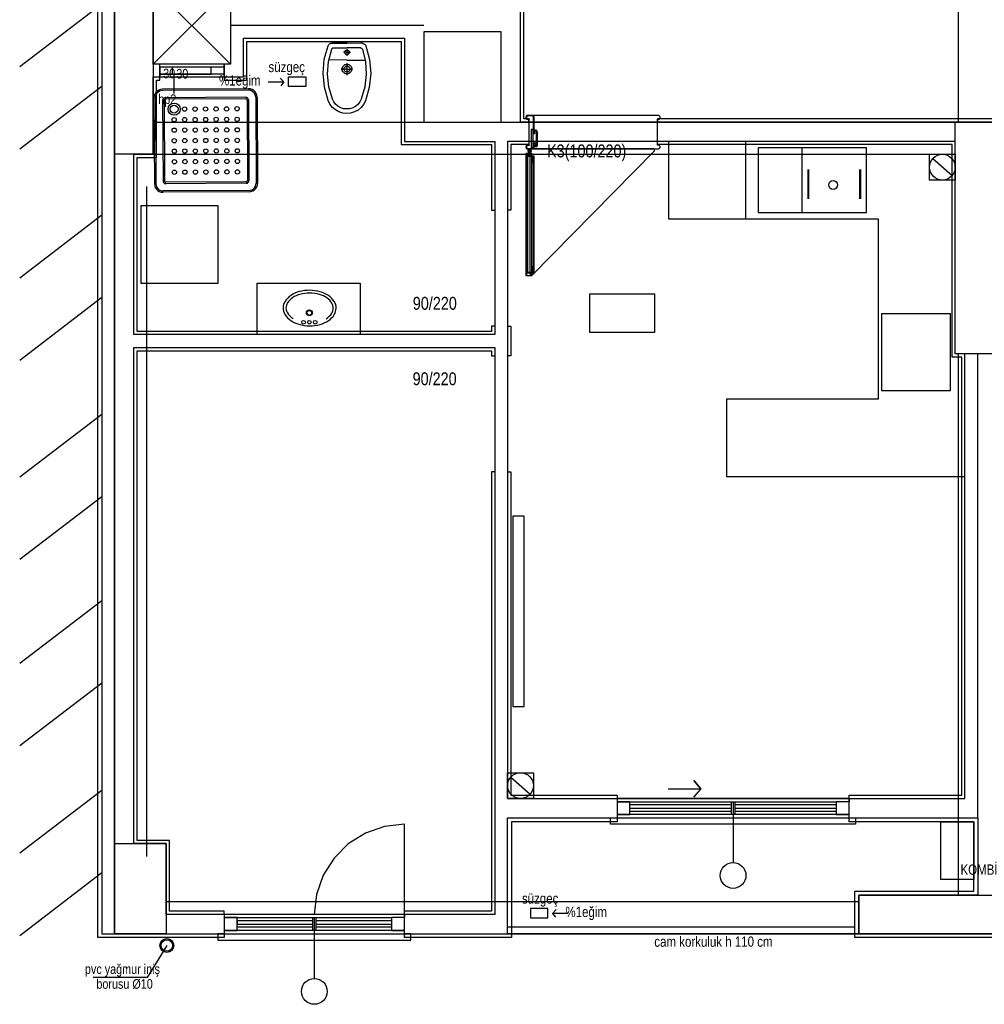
# Model space of a CAD drawing. Header units: centimetres. Extents: x 0 to 15445, y -30 to 2970.
# Tile 3 of 34: x 1281 to 1655, y 1161 to 1543. Entities that reach past the tile are written whole.
import ezdxf

# ---------------------------------------------------------------- set-up
doc = ezdxf.new("R2010")
doc.units = ezdxf.units.CM
doc.layers.add('ASN-MIMARI', color=8, linetype='CONTINUOUS')
doc.styles.get("Standard").update_dxf_attribs({"font": 'arial.ttf', "width": 0.8})

msp = doc.modelspace()

# ---------------------------------------------------------------- linework, layer by layer
at = {"layer": 'ASN-MIMARI'}
for p, q in [((1401.85, 1534.12), (1407.8, 1534.09)), ((1402.05, 1534.12), (1402.05, 1534.27)), ((1402.4, 1534.62), (1407.8, 1534.59)), ((1402.54, 1532.36), (1407.79, 1532.34)), ((1413.04, 1532.31), (1407.79, 1532.34)), ((1413.2, 1534.56), (1407.8, 1534.59)), ((1413.75, 1534.06), (1407.8, 1534.09)), ((1413.55, 1534.06), (1413.55, 1534.21)), ((1407.78, 1530.59), (1406.38, 1530.6)), ((1407.79, 1531.81), (1407.77, 1529.26)), ((1407.78, 1530.59), (1409.18, 1530.58)), ((1407.77, 1527.59), (1400.71, 1527.62)), ((1407.76, 1526.35), (1407.74, 1521.78)), ((1407.77, 1527.59), (1414.83, 1527.55)), ((1340.74, 1514.57), (1340.72, 1522.08)), ((1407.75, 1524.09), (1405.53, 1524.1)), ((1407.75, 1524.09), (1409.97, 1524.08)), ((1369.55, 1516.46), (1336.19, 1516.29)), ((1369.55, 1515.91), (1336.19, 1515.73)), ((1368.46, 1513.12), (1337.32, 1512.96)), ((1372.35, 1513.14), (1372.52, 1479.78)), ((1372.9, 1513.15), (1373.08, 1479.79)), ((1332.87, 1512.93), (1333.05, 1479.57)), ((1333.43, 1512.94), (1333.6, 1479.58)), ((1336.21, 1511.84), (1336.38, 1480.7)), ((1336.77, 1511.84), (1336.93, 1480.71)), ((1368.46, 1512.57), (1337.32, 1512.4)), ((1369.02, 1512.01), (1369.18, 1480.88)), ((1369.57, 1512.02), (1369.74, 1480.88)), ((1477.8, 1506.09), (1477.3, 1505.59)), ((1477.3, 1505.09), (1477.3, 1505.59)), ((1477.3, 1505.59), (1477.3, 1505.09)), ((1477.5, 1505.09), (1477.5, 1505.59)), ((1477.5, 1505.59), (1477.5, 1505.09)), ((1477.8, 1506.09), (1479.8, 1506.09)), ((1528.78, 1506.09), (1477.8, 1506.09)), ((1479.8, 1505.89), (1477.8, 1505.89)), ((1480.1, 1500.06), (1480.1, 1505.59)), ((1480.3, 1505.59), (1480.3, 1500.06)), ((1529.28, 1505.59), (1528.78, 1506.09)), ((1529.28, 1505.09), (1529.28, 1505.59)), ((1477.3, 1505.09), (1477.8, 1504.59)), ((1477.8, 1504.79), (1478.48, 1504.79)), ((1478.48, 1504.59), (1477.8, 1504.59)), ((1477.8, 1504.59), (1478.29, 1504.59)), ((1478.29, 1504.59), (1478.29, 1494.59)), ((1478.48, 1504.79), (1478.48, 1504.59)), ((1528.29, 1494.59), (1528.29, 1504.59)), ((1528.29, 1504.59), (1528.78, 1504.59)), ((1528.78, 1504.59), (1529.28, 1505.09)), ((1480.04, 1500.6), (1479.29, 1500.6)), ((1479.29, 1500.6), (1479.29, 1493.62)), ((1480.04, 1493.62), (1480.04, 1500.6)), ((1480.3, 1500.06), (1480.1, 1500.06)), ((1480.3, 1499), (1480.3, 1499.83)), ((1480.5, 1499), (1480.3, 1499)), ((1480.5, 1499.83), (1480.5, 1499)), ((1480.8, 1500.33), (1481.05, 1500.33)), ((1481.05, 1500.13), (1480.8, 1500.13)), ((1481.35, 1494.3), (1481.35, 1499.83)), ((1481.55, 1499.83), (1481.55, 1494.3)), ((1477.8, 1494.59), (1477.3, 1494.09)), ((1477.3, 1493.59), (1477.3, 1494.09)), ((1477.3, 1494.09), (1477.3, 1493.59)), ((1477.5, 1494.09), (1477.5, 1493.59)), ((1477.8, 1494.59), (1478.48, 1494.59)), ((1478.29, 1494.59), (1477.8, 1494.59)), ((1478.48, 1494.39), (1477.8, 1494.39)), ((1478.48, 1494.59), (1478.48, 1494.39)), ((1480.1, 1493.59), (1480.1, 1495.45)), ((1480.1, 1495.45), (1481.3, 1495.45)), ((1480.3, 1495.25), (1480.3, 1493.59)), ((1481.09, 1495.25), (1480.3, 1495.25)), ((1481.09, 1494.3), (1481.09, 1495.25)), ((1481.3, 1495.45), (1481.3, 1494.3)), ((1528.78, 1494.59), (1528.29, 1494.59)), ((1529.28, 1494.09), (1528.78, 1494.59)), ((1529.28, 1493.59), (1529.28, 1494.09)), ((1477.3, 1493.59), (1477.8, 1493.09)), ((1477.8, 1493.29), (1479.8, 1493.29)), ((1479.8, 1493.09), (1477.8, 1493.09)), ((1477.8, 1493.09), (1528.78, 1493.09)), ((1479.45, 1492.29), (1477.85, 1492.29)), ((1478.37, 1492.82), (1478.37, 1493.09)), ((1478.4, 1491.74), (1478.4, 1491.44)), ((1478.65, 1493.09), (1478.65, 1491.49)), ((1478.92, 1492.82), (1478.92, 1493.09)), ((1478.96, 1491.77), (1478.96, 1491.44)), ((1479.29, 1493.62), (1480.04, 1493.62)), ((1479.4, 1490.49), (1479.4, 1490.44)), ((1526.78, 1493.09), (1479.8, 1493.09)), ((1528.78, 1493.09), (1529.28, 1493.59)), ((1584.36, 1468.48), (1584.36, 1493.48)), ((1478.75, 1490.09), (1478.75, 1445.21)), ((1586.58, 1485.09), (1586.58, 1473.71)), ((1586.88, 1485.09), (1586.88, 1473.71)), ((1606.83, 1473.71), (1606.83, 1485.09)), ((1607.13, 1473.71), (1607.13, 1485.09)), ((1368.63, 1480.32), (1337.49, 1480.15)), ((1368.63, 1479.76), (1337.5, 1479.6)), ((1369.76, 1476.99), (1336.4, 1476.81)), ((1369.76, 1476.43), (1336.4, 1476.26)), ((1479.4, 1444.81), (1479.4, 1444.86)), ((1337.87, 1183.98), (1330.23, 1171.56)), ((1330.23, 1171.56), (1309.29, 1171.56))]:
    msp.add_line(p, q, dxfattribs=at)
for points in [[(1360.1, 1188.53), (1360.1, 1187.03), (1311.1, 1187.03), (1311.1, 1895.03), (1360.1, 1895.03), (1360.1, 1893.53)], [(1317.6, 1893.53), (1312.6, 1893.53), (1312.6, 1188.53), (1317.6, 1188.53), (1317.6, 1893.53)], [(1317.6, 1893.53), (1317.6, 1188.53), (1992.6, 1188.53), (1992.6, 1233.53), (2317.6, 1233.53), (2317.6, 1188.53), (2985.1, 1188.53), (2985.1, 1893.53), (1317.6, 1893.53)], [(1317.6, 1491.03), (1317.6, 1591.03), (1332.6, 1591.03), (1332.6, 1491.03), (1317.6, 1491.03)], [(2827.6, 1578.53), (2827.6, 1503.53), (2240.13, 1503.53), (2240.1, 1488.53), (2335.6, 1488.53), (2335.6, 1366.03), (2167.6, 1366.03), (2167.6, 1253.53), (2167.6, 1253.53), (2167.6, 1241.03), (2092.6, 1241.03), (2092.6, 1503.53), (1475.1, 1503.53), (1475.1, 1578.53), (2827.6, 1578.53)], [(1478.29, 1503.53), (1478.29, 1504.78), (1476.35, 1504.78), (1476.35, 1577.28), (1478.29, 1577.28), (1478.29, 1578.53)], [(1645.1, 1503.53), (1645.1, 1578.53)], [(1362.6, 1556.03), (1362.6, 1526.03), (1332.6, 1526.03), (1332.6, 1556.03), (1362.6, 1556.03), (1332.6, 1526.03), (1332.6, 1556.03), (1362.6, 1526.03)], [(1312.6, 1549.3), (1280.76, 1524.94)], [(1437.6, 1541.03), (1362.6, 1541.03)], [(1430.1, 1536.03), (1430.1, 1496.03), (1465.1, 1496.03), (1465.1, 1421.03), (1325.1, 1421.03), (1325.1, 1491.03), (1332.6, 1491.03), (1332.6, 1521.03), (1367.6, 1521.03), (1367.6, 1536.03), (1430.1, 1536.03)], [(1467.6, 1503.53), (1467.6, 1538.53), (1437.6, 1538.53), (1437.6, 1503.53), (1467.6, 1503.53)], [(1360.11, 1521.08), (1360.11, 1519.78), (1368.85, 1519.78), (1368.85, 1534.78), (1428.85, 1534.78), (1428.85, 1494.78), (1463.85, 1494.78), (1463.85, 1469.34), (1465.1, 1469.34)], [(1400.46, 1511.83), (1398.99, 1517.07), (1398.49, 1522.49), (1398.98, 1527.91), (1400.44, 1533.15)], [(1400.44, 1533.15), (1400.57, 1533.42), (1400.76, 1533.66), (1400.99, 1533.85), (1401.26, 1534), (1401.55, 1534.09), (1401.85, 1534.12)], [(1401.83, 1531.86), (1401.9, 1532), (1401.99, 1532.13), (1402.11, 1532.23), (1402.24, 1532.3), (1402.39, 1532.35), (1402.54, 1532.36)], [(1402.05, 1534.27), (1402.06, 1534.35), (1402.09, 1534.42), (1402.13, 1534.49), (1402.18, 1534.54), (1402.25, 1534.58), (1402.32, 1534.61), (1402.4, 1534.62)], [(1413.04, 1532.31), (1413.19, 1532.29), (1413.34, 1532.25), (1413.47, 1532.17), (1413.59, 1532.07), (1413.68, 1531.94), (1413.74, 1531.8)], [(1413.2, 1534.56), (1413.28, 1534.55), (1413.35, 1534.53), (1413.42, 1534.48), (1413.47, 1534.43), (1413.52, 1534.36), (1413.54, 1534.29), (1413.55, 1534.21)], [(1413.75, 1534.06), (1414.05, 1534.03), (1414.34, 1533.93), (1414.6, 1533.79), (1414.83, 1533.59), (1415.02, 1533.35), (1415.15, 1533.08)], [(1415.15, 1533.08), (1416.56, 1527.82), (1416.99, 1522.39), (1416.44, 1516.98), (1414.91, 1511.75)], [(1402.09, 1512.45), (1400.74, 1517.21), (1400.24, 1522.13), (1400.61, 1527.07), (1401.83, 1531.86)], [(1407.78, 1529.71), (1407.59, 1529.73), (1407.42, 1529.79), (1407.26, 1529.88), (1407.13, 1530.01), (1407.02, 1530.15), (1406.95, 1530.32), (1406.91, 1530.5), (1406.91, 1530.68), (1406.95, 1530.86), (1407.03, 1531.03), (1407.13, 1531.18), (1407.27, 1531.3), (1407.43, 1531.39), (1407.6, 1531.44), (1407.79, 1531.46)], [(1407.79, 1531.46), (1407.97, 1531.44), (1408.14, 1531.39), (1408.3, 1531.29), (1408.43, 1531.17), (1408.54, 1531.02), (1408.61, 1530.85), (1408.65, 1530.68), (1408.65, 1530.49), (1408.61, 1530.31), (1408.54, 1530.15), (1408.43, 1530), (1408.29, 1529.88), (1408.13, 1529.79), (1407.96, 1529.73), (1407.78, 1529.71)], [(1413.74, 1531.8), (1414.92, 1527), (1415.23, 1522.06), (1414.68, 1517.14), (1413.28, 1512.39)], [(1360.11, 1521.06), (1360.11, 1521.06), (1360.1, 1526.06), (1360.1, 1524.86), (1335.1, 1524.81), (1335.12, 1521), (1360.11, 1521.06)], [(1335.1, 1526), (1360.1, 1526.06), (1360.11, 1521.08), (1335.11, 1521), (1335.1, 1526)], [(1335.11, 1522.08), (1340.11, 1522.09), (1340.1, 1524.82)], [(1360.11, 1522.08), (1355.11, 1522.07), (1355.1, 1524.85)], [(1407.74, 1522.21), (1407.35, 1522.26), (1406.98, 1522.38), (1406.64, 1522.58), (1406.35, 1522.84), (1406.12, 1523.16), (1405.96, 1523.52), (1405.88, 1523.9), (1405.88, 1524.29), (1405.97, 1524.68), (1406.13, 1525.03), (1406.36, 1525.35), (1406.65, 1525.61), (1406.99, 1525.81), (1407.37, 1525.92), (1407.76, 1525.96)], [(1407.74, 1522.94), (1407.5, 1522.96), (1407.28, 1523.04), (1407.07, 1523.16), (1406.89, 1523.32), (1406.75, 1523.52), (1406.65, 1523.74), (1406.6, 1523.97), (1406.61, 1524.21), (1406.66, 1524.45), (1406.76, 1524.67), (1406.9, 1524.86), (1407.08, 1525.02), (1407.29, 1525.14), (1407.51, 1525.21), (1407.75, 1525.24)], [(1407.76, 1525.96), (1408.15, 1525.92), (1408.52, 1525.8), (1408.86, 1525.6), (1409.15, 1525.34), (1409.38, 1525.02), (1409.53, 1524.66), (1409.61, 1524.27), (1409.61, 1523.88), (1409.53, 1523.5), (1409.37, 1523.14), (1409.14, 1522.83), (1408.84, 1522.57), (1408.5, 1522.37), (1408.13, 1522.25), (1407.74, 1522.21)], [(1407.75, 1525.24), (1407.99, 1525.21), (1408.22, 1525.14), (1408.43, 1525.02), (1408.61, 1524.85), (1408.75, 1524.66), (1408.84, 1524.44), (1408.89, 1524.2), (1408.89, 1523.96), (1408.84, 1523.73), (1408.74, 1523.51), (1408.6, 1523.31), (1408.42, 1523.15), (1408.21, 1523.04), (1407.98, 1522.96), (1407.74, 1522.94)], [(1465.1, 1424.34), (1463.85, 1424.34), (1463.85, 1422.28), (1326.35, 1422.28), (1326.35, 1489.78), (1333.85, 1489.78), (1333.85, 1519.78), (1335.11, 1519.78), (1335.11, 1521.03)], [(1355.11, 1522.07), (1335.11, 1522.08)], [(1335.11, 1522.03), (1335.11, 1522.03)], [(1340.11, 1522.04), (1355.11, 1522.07)], [(1385.04, 1521.07), (1391.75, 1521.07), (1391.75, 1517.38), (1385.04, 1517.38), (1385.04, 1521.07)], [(1312.6, 1517.34), (1280.76, 1492.98)], [(1377.21, 1519.11), (1383.29, 1519.11), (1381.88, 1520.6), (1383.29, 1519.11), (1382.08, 1517.64)], [(1336.19, 1516.29), (1335.45, 1516.2), (1334.74, 1515.95), (1334.11, 1515.55), (1333.59, 1515.02), (1333.19, 1514.38), (1332.95, 1513.68), (1332.87, 1512.93)], [(1336.19, 1515.73), (1335.58, 1515.66), (1334.99, 1515.45), (1334.46, 1515.11), (1334.03, 1514.67), (1333.7, 1514.14), (1333.49, 1513.55), (1333.43, 1512.94)], [(1369.57, 1512.02), (1369.54, 1512.26), (1369.46, 1512.5), (1369.33, 1512.71), (1369.15, 1512.88), (1368.94, 1513.01), (1368.7, 1513.09), (1368.46, 1513.12)], [(1372.9, 1513.15), (1372.82, 1513.89), (1372.57, 1514.59), (1372.16, 1515.22), (1371.63, 1515.75), (1371, 1516.14), (1370.29, 1516.38), (1369.55, 1516.46)], [(1372.35, 1513.14), (1372.27, 1513.76), (1372.07, 1514.35), (1371.73, 1514.87), (1371.29, 1515.31), (1370.76, 1515.64), (1370.17, 1515.84), (1369.55, 1515.91)], [(1337.32, 1512.96), (1337.07, 1512.93), (1336.84, 1512.84), (1336.63, 1512.71), (1336.45, 1512.53), (1336.32, 1512.32), (1336.24, 1512.09), (1336.21, 1511.84)], [(1337.32, 1512.4), (1337.2, 1512.39), (1337.08, 1512.34), (1336.98, 1512.28), (1336.89, 1512.19), (1336.82, 1512.08), (1336.78, 1511.97), (1336.77, 1511.84)], [(1369.02, 1512.01), (1369, 1512.14), (1368.96, 1512.25), (1368.89, 1512.36), (1368.81, 1512.45), (1368.7, 1512.51), (1368.58, 1512.55), (1368.46, 1512.57)], [(1407.66, 1506.84), (1406.12, 1507), (1404.64, 1507.47), (1403.29, 1508.22), (1402.11, 1509.22), (1401.15, 1510.44), (1400.46, 1511.83)], [(1407.67, 1508.59), (1406.48, 1508.71), (1405.33, 1509.08), (1404.28, 1509.66), (1403.37, 1510.43), (1402.63, 1511.38), (1402.09, 1512.45)], [(1414.91, 1511.75), (1414.21, 1510.38), (1413.24, 1509.17), (1412.05, 1508.17), (1410.69, 1507.44), (1409.2, 1506.99), (1407.66, 1506.84)], [(1413.28, 1512.39), (1412.74, 1511.33), (1411.99, 1510.39), (1411.07, 1509.62), (1410.01, 1509.05), (1408.86, 1508.7), (1407.67, 1508.59)], [(1477.8, 1506.09), (1477.69, 1506.08), (1477.58, 1506.04), (1477.48, 1505.98), (1477.41, 1505.9), (1477.35, 1505.81), (1477.31, 1505.7), (1477.3, 1505.59)], [(1477.8, 1505.89), (1477.73, 1505.88), (1477.67, 1505.86), (1477.61, 1505.82), (1477.56, 1505.78), (1477.53, 1505.72), (1477.5, 1505.66), (1477.5, 1505.59)], [(1480.3, 1505.59), (1480.28, 1505.7), (1480.25, 1505.81), (1480.19, 1505.9), (1480.11, 1505.98), (1480.01, 1506.04), (1479.91, 1506.08), (1479.8, 1506.09)], [(1480.1, 1505.59), (1480.09, 1505.66), (1480.07, 1505.72), (1480.03, 1505.78), (1479.98, 1505.82), (1479.93, 1505.86), (1479.86, 1505.88), (1479.8, 1505.89)], [(1332.6, 1503.53), (1643.85, 1503.53)], [(1477.3, 1505.09), (1477.31, 1504.98), (1477.35, 1504.87), (1477.41, 1504.78), (1477.48, 1504.7), (1477.58, 1504.64), (1477.69, 1504.6), (1477.8, 1504.59)], [(1477.5, 1505.09), (1477.5, 1505.02), (1477.53, 1504.96), (1477.56, 1504.9), (1477.61, 1504.85), (1477.67, 1504.82), (1477.73, 1504.8), (1477.8, 1504.79)], [(1810.1, 1503.53), (1810.1, 1504.78), (1528.29, 1504.78), (1528.29, 1503.53)], [(1643.85, 1413.53), (1643.85, 1503.53), (1658.85, 1503.53), (1658.85, 1413.53), (1643.85, 1413.53)], [(1480.8, 1500.33), (1480.69, 1500.32), (1480.58, 1500.28), (1480.48, 1500.22), (1480.41, 1500.14), (1480.35, 1500.05), (1480.31, 1499.94), (1480.3, 1499.83)], [(1480.8, 1500.13), (1480.73, 1500.12), (1480.67, 1500.1), (1480.61, 1500.07), (1480.56, 1500.02), (1480.53, 1499.96), (1480.5, 1499.9), (1480.5, 1499.83)], [(1481.55, 1499.83), (1481.53, 1499.94), (1481.5, 1500.05), (1481.44, 1500.14), (1481.36, 1500.22), (1481.26, 1500.28), (1481.16, 1500.32), (1481.05, 1500.33)], [(1481.35, 1499.83), (1481.34, 1499.9), (1481.32, 1499.96), (1481.28, 1500.02), (1481.23, 1500.07), (1481.18, 1500.1), (1481.11, 1500.12), (1481.05, 1500.13)], [(1647.6, 1241.03), (1647.6, 1413.53), (1643.85, 1413.53), (1643.85, 1496.03), (1470.1, 1496.03), (1470.1, 1241.03), (1647.6, 1241.03)], [(1478.29, 1496.03), (1478.29, 1494.78), (1471.35, 1494.78), (1471.35, 1469.34), (1470.1, 1469.34)], [(1477.8, 1494.59), (1477.69, 1494.58), (1477.58, 1494.54), (1477.48, 1494.48), (1477.41, 1494.4), (1477.35, 1494.31), (1477.31, 1494.2), (1477.3, 1494.09)], [(1477.8, 1494.39), (1477.73, 1494.38), (1477.67, 1494.36), (1477.61, 1494.32), (1477.56, 1494.28), (1477.53, 1494.22), (1477.5, 1494.16), (1477.5, 1494.09)], [(1481.04, 1494.25), (1481.31, 1494.03), (1481.51, 1493.99), (1481.04, 1493.99), (1480.35, 1493.99), (1480.35, 1495.18), (1481.04, 1495.18), (1481.04, 1494.25)], [(1480.94, 1494.29), (1480.45, 1494.35), (1480.45, 1494.09), (1481.01, 1494.09), (1480.95, 1494.22), (1480.94, 1494.25), (1480.94, 1494.29)], [(1481.09, 1494.3), (1481.1, 1494.26), (1481.11, 1494.21), (1481.14, 1494.17), (1481.17, 1494.13), (1481.21, 1494.11), (1481.25, 1494.09), (1481.3, 1494.08), (1481.34, 1494.08), (1481.39, 1494.09), (1481.43, 1494.11), (1481.47, 1494.13), (1481.5, 1494.17), (1481.53, 1494.21), (1481.54, 1494.26), (1481.55, 1494.3)], [(1481.3, 1494.3), (1481.3, 1494.3), (1481.3, 1494.29), (1481.3, 1494.29), (1481.3, 1494.28), (1481.31, 1494.28), (1481.31, 1494.28), (1481.32, 1494.28), (1481.32, 1494.28), (1481.33, 1494.28), (1481.33, 1494.28), (1481.34, 1494.28), (1481.34, 1494.29), (1481.34, 1494.29), (1481.35, 1494.3), (1481.35, 1494.3)], [(1602.6, 1241.03), (1602.6, 1242.28), (1646.35, 1242.28), (1646.35, 1412.28), (1642.6, 1412.28), (1642.6, 1494.78), (1528.29, 1494.78), (1528.29, 1496.03)], [(1532.6, 1496.03), (1532.6, 1466.03), (1562.6, 1466.03), (1562.6, 1496.03)], [(1532.6, 1496.03), (1532.6, 1466.03), (1613.85, 1466.03), (1613.85, 1396.03), (1555.1, 1396.03), (1555.1, 1366.03), (1647.6, 1366.03), (1647.6, 1413.53)], [(1643.85, 1496.03), (1557.6, 1496.03)], [(1332.6, 1491.03), (1643.85, 1491.03)], [(1477.35, 1443.96), (1479.3, 1443.96), (1479.3, 1444.81), (1479.4, 1444.81), (1479.4, 1443.86), (1477.25, 1443.86), (1477.25, 1491.44), (1479.4, 1491.44), (1479.4, 1490.49), (1479.3, 1490.49), (1479.3, 1491.34), (1477.35, 1491.34), (1477.35, 1443.96)], [(1477.3, 1493.59), (1477.31, 1493.48), (1477.35, 1493.37), (1477.41, 1493.28), (1477.48, 1493.2), (1477.58, 1493.14), (1477.69, 1493.1), (1477.8, 1493.09)], [(1477.6, 1490.09), (1477.6, 1487.79), (1477.4, 1487.79), (1477.4, 1490.29), (1480.1, 1490.29), (1480.1, 1487.79), (1479.9, 1487.79), (1479.9, 1490.09), (1477.6, 1490.09)], [(1479.05, 1491.34), (1479.05, 1490.39), (1477.45, 1490.39), (1477.45, 1491.34)], [(1477.5, 1493.59), (1477.5, 1493.52), (1477.53, 1493.46), (1477.56, 1493.4), (1477.61, 1493.35), (1477.67, 1493.32), (1477.73, 1493.3), (1477.8, 1493.29)], [(1479.15, 1444.11), (1479.15, 1444.96), (1480.15, 1444.96), (1480.15, 1490.34), (1479.15, 1490.34), (1479.15, 1491.19), (1479.25, 1491.19), (1479.25, 1490.44), (1480.25, 1490.44), (1480.25, 1444.86), (1479.25, 1444.86), (1479.25, 1444.11), (1479.15, 1444.11)], [(1479.4, 1443.86), (1527.08, 1492.29), (1527.08, 1493.09)], [(1479.8, 1493.09), (1479.91, 1493.1), (1480.01, 1493.14), (1480.11, 1493.2), (1480.19, 1493.28), (1480.25, 1493.37), (1480.28, 1493.48), (1480.3, 1493.59)], [(1479.8, 1493.29), (1479.86, 1493.3), (1479.93, 1493.32), (1479.98, 1493.35), (1480.03, 1493.4), (1480.07, 1493.46), (1480.09, 1493.52), (1480.1, 1493.59)], [(1609.36, 1493.48), (1567.36, 1493.48), (1567.36, 1468.48), (1609.36, 1468.48), (1609.36, 1493.48)], [(1643.85, 1491.03), (1643.85, 1481.03), (1633.85, 1481.03), (1633.85, 1491.03), (1643.85, 1491.03)], [(1477.4, 1447.56), (1477.65, 1447.56), (1477.65, 1445.26), (1478, 1445.26), (1478, 1490.04), (1477.65, 1490.04), (1477.65, 1487.74), (1477.4, 1487.74), (1477.4, 1447.56)], [(1479.85, 1447.56), (1479.85, 1445.26), (1479.5, 1445.26), (1479.5, 1490.04), (1479.85, 1490.04), (1479.85, 1487.74), (1480.1, 1487.74), (1480.1, 1447.56), (1479.85, 1447.56)], [(1635.1, 1489.33), (1642.61, 1482.73)], [(1333.05, 1479.57), (1333.14, 1478.83), (1333.39, 1478.13), (1333.79, 1477.5), (1334.32, 1476.97), (1334.95, 1476.58), (1335.66, 1476.34), (1336.4, 1476.26)], [(1333.6, 1479.58), (1333.68, 1478.96), (1333.89, 1478.37), (1334.22, 1477.85), (1334.66, 1477.41), (1335.19, 1477.08), (1335.78, 1476.88), (1336.4, 1476.81)], [(1336.38, 1480.7), (1336.41, 1480.46), (1336.49, 1480.22), (1336.63, 1480.01), (1336.8, 1479.84), (1337.01, 1479.7), (1337.25, 1479.62), (1337.5, 1479.6)], [(1336.93, 1480.71), (1336.95, 1480.58), (1336.99, 1480.47), (1337.06, 1480.36), (1337.15, 1480.27), (1337.25, 1480.21), (1337.37, 1480.17), (1337.49, 1480.15)], [(1368.63, 1480.32), (1368.75, 1480.33), (1368.87, 1480.37), (1368.98, 1480.44), (1369.06, 1480.53), (1369.13, 1480.64), (1369.17, 1480.75), (1369.18, 1480.88)], [(1368.63, 1479.76), (1368.88, 1479.79), (1369.11, 1479.87), (1369.32, 1480.01), (1369.5, 1480.19), (1369.63, 1480.4), (1369.71, 1480.63), (1369.74, 1480.88)], [(1369.76, 1476.43), (1370.5, 1476.52), (1371.21, 1476.77), (1371.84, 1477.17), (1372.36, 1477.7), (1372.76, 1478.34), (1373, 1479.04), (1373.08, 1479.79)], [(1369.76, 1476.99), (1370.38, 1477.06), (1370.96, 1477.27), (1371.49, 1477.6), (1371.93, 1478.05), (1372.26, 1478.58), (1372.46, 1479.16), (1372.52, 1479.78)], [(1317.6, 1218.53), (1317.6, 1478.53)], [(1330.1, 1218.53), (1330.1, 1478.53)], [(1327.79, 1471.04), (1327.79, 1441.04), (1357.79, 1441.04), (1357.79, 1471.04), (1327.79, 1471.04)], [(1312.6, 1467.36), (1280.76, 1443)], [(1477.4, 1445.01), (1477.4, 1447.51), (1477.6, 1447.51), (1477.6, 1445.21), (1479.9, 1445.21), (1479.9, 1447.51), (1480.1, 1447.51), (1480.1, 1445.01), (1477.4, 1445.01)], [(1479.05, 1443.96), (1479.05, 1444.91), (1477.45, 1444.91), (1477.45, 1443.96)], [(1372.87, 1421.03), (1372.87, 1441.03), (1412.87, 1441.03), (1412.87, 1421.03)], [(1389.24, 1437.71), (1388.4, 1437.45), (1387.59, 1437.12), (1386.8, 1436.73), (1386.05, 1436.27)], [(1389.52, 1436.66), (1388.77, 1436.42), (1388.04, 1436.12), (1387.33, 1435.77), (1386.65, 1435.36)], [(1393.33, 1438.24), (1392.3, 1438.21), (1391.27, 1438.12), (1390.25, 1437.95), (1389.24, 1437.71)], [(1393.32, 1437.15), (1392.36, 1437.12), (1391.41, 1437.03), (1390.46, 1436.88), (1389.52, 1436.66)], [(1397.12, 1436.6), (1396.18, 1436.84), (1395.24, 1437), (1394.28, 1437.11), (1393.32, 1437.15)], [(1397.42, 1437.66), (1396.41, 1437.91), (1395.39, 1438.09), (1394.36, 1438.2), (1393.33, 1438.24)], [(1400.58, 1436.17), (1399.84, 1436.64), (1399.06, 1437.04), (1398.25, 1437.38), (1397.42, 1437.66)], [(1502.05, 1421.86), (1502.05, 1436.86), (1527.05, 1436.86), (1527.05, 1421.86), (1502.05, 1421.86)], [(1312.6, 1435.4), (1280.76, 1411.04)], [(1383.73, 1433.9), (1383.42, 1433.32), (1383.19, 1432.71), (1383.05, 1432.07), (1383, 1431.42)], [(1386.05, 1436.27), (1385.38, 1435.78), (1384.76, 1435.21), (1384.21, 1434.58), (1383.73, 1433.9)], [(1384.65, 1433.31), (1384.42, 1432.87), (1384.24, 1432.4), (1384.14, 1431.91), (1384.1, 1431.41)], [(1386.65, 1435.36), (1386.07, 1434.93), (1385.54, 1434.44), (1385.07, 1433.9), (1384.65, 1433.31)], [(1399.97, 1435.27), (1399.3, 1435.69), (1398.6, 1436.05), (1397.87, 1436.36), (1397.12, 1436.6)], [(1401.94, 1433.19), (1401.53, 1433.79), (1401.07, 1434.34), (1400.54, 1434.83), (1399.97, 1435.27)], [(1402.87, 1433.76), (1402.4, 1434.45), (1401.86, 1435.09), (1401.25, 1435.67), (1400.58, 1436.17)], [(1402.47, 1431.29), (1402.44, 1431.79), (1402.34, 1432.28), (1402.17, 1432.75), (1401.94, 1433.19)], [(1403.56, 1431.28), (1403.52, 1431.93), (1403.39, 1432.57), (1403.17, 1433.18), (1402.87, 1433.76)], [(1383, 1431.42), (1383.04, 1430.77), (1383.17, 1430.13), (1383.39, 1429.52), (1383.69, 1428.94)], [(1384.1, 1431.41), (1384.13, 1430.91), (1384.23, 1430.42), (1384.4, 1429.95), (1384.63, 1429.51)], [(1384.63, 1429.51), (1385.08, 1428.86), (1385.6, 1428.26), (1386.19, 1427.73), (1386.84, 1427.28)], [(1399.67, 1427.19), (1400.32, 1427.63), (1400.92, 1428.15), (1401.45, 1428.74), (1401.91, 1429.39)], [(1401.91, 1429.39), (1402.15, 1429.83), (1402.32, 1430.3), (1402.43, 1430.79), (1402.47, 1431.29)], [(1402.84, 1428.81), (1403.15, 1429.38), (1403.37, 1429.99), (1403.51, 1430.63), (1403.56, 1431.28)], [(1641.91, 1429.21), (1641.91, 1399.21), (1615.27, 1399.21), (1615.27, 1429.21), (1641.91, 1429.21)], [(1383.69, 1428.94), (1384.16, 1428.25), (1384.71, 1427.61), (1385.32, 1427.04), (1385.98, 1426.53)], [(1385.98, 1426.53), (1386.73, 1426.06), (1387.51, 1425.66), (1388.32, 1425.32), (1389.15, 1425.05)], [(1397.33, 1424.99), (1398.17, 1425.25), (1398.98, 1425.58), (1399.77, 1425.97), (1400.52, 1426.43)], [(1400.52, 1426.43), (1401.19, 1426.93), (1401.81, 1427.49), (1402.36, 1428.12), (1402.84, 1428.81)], [(1389.15, 1425.05), (1390.15, 1424.8), (1391.17, 1424.61), (1392.2, 1424.5), (1393.24, 1424.46)], [(1393.24, 1424.46), (1394.27, 1424.49), (1395.3, 1424.59), (1396.32, 1424.75), (1397.33, 1424.99)], [(1470.1, 1424.33), (1471.35, 1424.33), (1471.35, 1412.76), (1470.1, 1412.76)], [(1465.1, 1416.03), (1465.1, 1196.03), (1337.6, 1196.03), (1337.6, 1223.53), (1325.1, 1223.53), (1325.1, 1416.03), (1465.1, 1416.03)], [(1360.1, 1196.03), (1360.1, 1197.28), (1338.85, 1197.28), (1338.85, 1224.78), (1326.35, 1224.78), (1326.35, 1414.78), (1463.85, 1414.78), (1463.85, 1412.75), (1465.1, 1412.75)], [(1645.1, 1203.59), (1645.1, 1413.53)], [(1652.6, 1233.53), (1652.6, 1413.53)], [(1312.6, 1390.08), (1280.76, 1365.72)], [(1465.1, 1367.75), (1463.85, 1367.74), (1463.85, 1197.28), (1430.1, 1197.28)], [(1470.1, 1367.76), (1471.35, 1367.76), (1471.35, 1242.28), (1512.6, 1242.28), (1512.6, 1241.03)], [(1312.6, 1358.12), (1280.76, 1333.76)], [(1476.51, 1350.56), (1472.14, 1350.56), (1472.14, 1276.66), (1476.51, 1276.66), (1476.51, 1350.56)], [(1312.6, 1317.77), (1280.76, 1293.41)], [(1312.6, 1285.82), (1280.76, 1261.45)], [(1480.1, 1251.03), (1480.1, 1241.03), (1470.1, 1241.03), (1470.1, 1251.03), (1480.1, 1251.03)], [(1471.35, 1249.33), (1478.86, 1242.73)], [(1532.39, 1244.73), (1545.11, 1244.73), (1542.36, 1247.95), (1545.11, 1244.73), (1542.29, 1241.57)], [(1312.6, 1244.11), (1280.76, 1219.75)], [(1602.6, 1241.03), (1512.6, 1241.03), (1512.6, 1233.53), (1602.6, 1233.53), (1602.6, 1241.03), (1602.6, 1239.78), (1597.6, 1239.78), (1597.6, 1234.78), (1602.6, 1234.78), (1512.6, 1234.78), (1517.6, 1234.78), (1517.6, 1239.78), (1512.6, 1239.78), (1597.6, 1239.78), (1597.6, 1238.53), (1558.23, 1238.53)], [(1556.98, 1238.53), (1517.6, 1238.53)], [(1558.23, 1239.78), (1558.23, 1234.78), (1556.98, 1234.78), (1556.98, 1239.78), (1558.23, 1239.78)], [(1557.6, 1239.78), (1557.6, 1216.16)], [(1517.6, 1237.28), (1556.98, 1237.28)], [(1556.98, 1236.03), (1517.6, 1236.03)], [(1558.23, 1237.28), (1597.6, 1237.28), (1597.6, 1236.03), (1558.23, 1236.03)], [(1430.1, 1231.03), (1422.31, 1230.15), (1414.92, 1227.56), (1408.28, 1223.39), (1402.74, 1217.85), (1398.57, 1211.22), (1395.98, 1203.82), (1395.1, 1196.03)], [(1512.6, 1233.53), (1512.6, 1232.03), (1471.6, 1232.03), (1471.6, 1187.03), (1430.1, 1187.03), (1430.1, 1188.53)], [(1430.1, 1196.03), (1430.1, 1231.03)], [(1633.85, 1188.53), (1470.1, 1188.53), (1470.1, 1233.53), (1652.6, 1233.53), (1652.6, 1233.53), (1652.6, 1203.53), (1606.35, 1203.53), (1606.35, 1188.53)], [(1602.6, 1233.53), (1605.1, 1233.53), (1605.1, 1231.03), (1510.1, 1231.03), (1510.1, 1233.53), (1512.6, 1233.53)], [(1700.1, 1188.53), (1700.1, 1187.03), (1604.85, 1187.03), (1604.85, 1205.03), (1651.1, 1205.03), (1651.1, 1232.03), (1602.6, 1232.03), (1602.6, 1233.53)], [(1638.21, 1209.56), (1638.21, 1232.03), (1651.1, 1232.03), (1651.1, 1209.56), (1638.21, 1209.56)], [(1337.6, 1223.53), (1337.6, 1188.53), (1317.6, 1188.53), (1317.6, 1223.53), (1337.6, 1223.53)], [(1312.6, 1212.15), (1280.76, 1187.79)], [(1337.6, 1201.03), (1606.35, 1201.03)], [(1696.35, 1188.53), (1606.35, 1188.53), (1606.35, 1203.53), (1696.35, 1203.53), (1696.35, 1188.53)], [(1430.1, 1196.03), (1360.1, 1196.03), (1360.1, 1188.53), (1430.1, 1188.53), (1430.1, 1196.03), (1430.1, 1194.78), (1425.1, 1194.78), (1425.1, 1189.78), (1430.1, 1189.78), (1360.1, 1189.78), (1365.1, 1189.78), (1365.1, 1194.78), (1360.1, 1194.78), (1425.1, 1194.78), (1425.1, 1193.53), (1395.73, 1193.53)], [(1430.1, 1196.03), (1430.1, 1197.28)], [(1485.73, 1198.39), (1479.02, 1198.39), (1479.02, 1194.69), (1485.73, 1194.69), (1485.73, 1198.39)], [(1493.56, 1196.43), (1487.48, 1196.43), (1488.89, 1197.92), (1487.48, 1196.43), (1488.69, 1194.96)], [(1394.48, 1193.53), (1365.1, 1193.53), (1365.1, 1192.28), (1394.48, 1192.28)], [(1395.73, 1194.78), (1395.73, 1189.78), (1394.48, 1189.78), (1394.48, 1194.78), (1395.73, 1194.78)], [(1395.1, 1194.78), (1395.1, 1171.16)], [(1395.73, 1192.28), (1425.1, 1192.28), (1425.1, 1191.03), (1395.73, 1191.03)], [(1337.6, 1188.53), (1606.35, 1188.53)], [(1360.1, 1188.53), (1357.6, 1188.53), (1357.6, 1186.03), (1432.6, 1186.03), (1432.6, 1188.53), (1430.1, 1188.53)], [(1394.48, 1191.03), (1365.1, 1191.03)], [(1604.85, 1188.53), (1604.85, 1191.03), (1470.1, 1191.03)]]:
    msp.add_lwpolyline(points, dxfattribs=at)
for centre, radius in [((1340.68, 1508.53), 2.36), ((1340.68, 1508.53), 1.53), ((1344.76, 1508.55), 0.834), ((1348.83, 1508.57), 0.834), ((1352.91, 1508.59), 0.834), ((1356.98, 1508.61), 0.834), ((1361.06, 1508.63), 0.834), ((1365.14, 1508.66), 0.834), ((1340.7, 1504.45), 0.834), ((1344.78, 1504.47), 0.834), ((1348.85, 1504.49), 0.834), ((1352.93, 1504.51), 0.834), ((1357, 1504.54), 0.834), ((1361.08, 1504.56), 0.834), ((1365.15, 1504.58), 0.834), ((1340.72, 1500.37), 0.834), ((1344.8, 1500.39), 0.834), ((1348.87, 1500.41), 0.834), ((1352.95, 1500.44), 0.834), ((1357.02, 1500.46), 0.834), ((1361.1, 1500.48), 0.834), ((1365.18, 1500.5), 0.834), ((1340.74, 1496.29), 0.834), ((1344.82, 1496.32), 0.834), ((1348.9, 1496.34), 0.834), ((1352.97, 1496.36), 0.834), ((1357.05, 1496.38), 0.834), ((1361.12, 1496.4), 0.834), ((1365.2, 1496.42), 0.834), ((1340.77, 1492.22), 0.834), ((1344.84, 1492.24), 0.834), ((1348.92, 1492.26), 0.834), ((1352.99, 1492.28), 0.834), ((1357.07, 1492.3), 0.834), ((1361.14, 1492.33), 0.834), ((1365.22, 1492.35), 0.834), ((1478.65, 1492.29), 0.6), ((1478.65, 1492.29), 0.4), ((1638.85, 1486.03), 5), ((1340.79, 1488.14), 0.834), ((1344.86, 1488.16), 0.834), ((1348.94, 1488.18), 0.834), ((1353.01, 1488.2), 0.834), ((1357.09, 1488.23), 0.834), ((1361.16, 1488.25), 0.834), ((1365.24, 1488.27), 0.834), ((1340.81, 1484.06), 0.834), ((1344.88, 1484.08), 0.834), ((1348.96, 1484.11), 0.834), ((1353.04, 1484.13), 0.834), ((1357.11, 1484.15), 0.834), ((1361.19, 1484.17), 0.834), ((1365.26, 1484.19), 0.834), ((1596.44, 1479.13), 1.73), ((1393.16, 1429.47), 1.15), ((1393.16, 1429.47), 0.969), ((1390.91, 1425.86), 0.713), ((1393.16, 1425.85), 0.713), ((1395.46, 1425.83), 0.713), ((1475.1, 1246.03), 5), ((1557.6, 1211.16), 5), ((1337.87, 1183.98), 2.7), ((1337.87, 1183.98), 2.25), ((1395.1, 1166.16), 5)]:
    msp.add_circle(centre, radius, dxfattribs=at)

# ---------------------------------------------------------------- texts
at = {"layer": 'ASN-MIMARI', "width": 0.8}
for s, height, p in [('süzgeç', 3.994, (1377.31, 1522.91)), ('30', 3.75, (1336.44, 1520.51)), ('30', 3.75, (1341.53, 1520.39)), ('%%%1eğim', 3.994, (1358.11, 1517.7)), ('hp2', 3.75, (1334.54, 1510.53)), ('K3(100/220)', 5, (1485.42, 1489.82)), ('90/220', 5, (1433.31, 1430.68)), ('90/220', 5, (1433.24, 1401.4)), ('KOMBİ', 3.994, (1645.86, 1211.44)), ('süzgeç', 3.994, (1475.67, 1200.23)), ('%%%1eğim', 3.994, (1492.54, 1195.02)), ('cam korkuluk h 110 cm', 3.9936, (1527.04, 1183.49)), ('pvc yağmur iniş', 3.75, (1306.08, 1172.96)), ('borusu %%c10', 3.75, (1310.51, 1167.19))]:
    msp.add_text(s, height=height, dxfattribs=at).set_placement(p)

doc.saveas('drawing.dxf')
